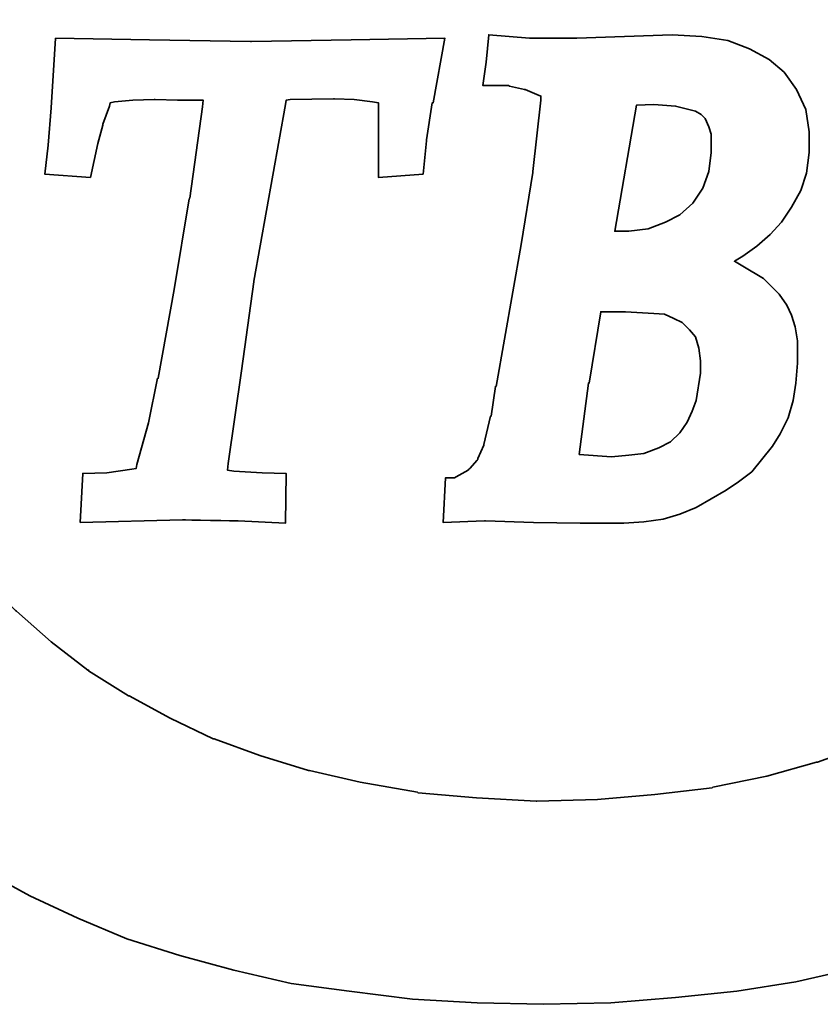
# Model space of a CAD drawing. Header units: millimetres. Extents: x 778 to 970, y 785 to 917.
# Tile 6 of 54: x 927.2 to 929.97, y 853 to 856.42. Entities that reach past the tile are written whole.
import ezdxf

# ---------------------------------------------------------------- set-up
doc = ezdxf.new("R2010")
doc.units = ezdxf.units.MM
doc.header["$LTSCALE"] = 0.1
doc.layers.add('layer 1', color=7, linetype='CONTINUOUS')

msp = doc.modelspace()

# ---------------------------------------------------------------- linework, layer by layer
at = {"layer": 'layer 1', "color": 1, "lineweight": 35}
for points, knots in [([(931.0447, 856.6389), (931.0447, 856.6389), (931.7155, 857.0538), (931.7155, 857.0538), (931.7155, 857.0538), (931.7155, 857.0538), (931.6207, 857.1744), (931.6207, 857.1744), (931.6207, 857.1744), (931.6207, 857.1744), (931.5115, 857.2866), (931.5115, 857.2866), (931.5115, 857.2866), (931.5115, 857.2866), (931.399, 857.3964), (931.399, 857.3964), (931.399, 857.3964), (931.399, 857.3964), (931.2835, 857.4942), (931.2835, 857.4942), (931.2835, 857.4942), (931.2835, 857.4942), (931.1599, 857.592), (931.1599, 857.592), (931.1599, 857.592), (931.1599, 857.592), (931.1569, 857.592), (931.1569, 857.592), (931.1569, 857.592), (931.1569, 857.592), (931.0219, 857.6754), (931.0219, 857.6754), (931.0219, 857.6754), (931.0219, 857.6754), (931.0219, 857.6781), (931.0219, 857.6781), (931.0219, 857.6781), (931.0219, 857.6781), (930.8863, 857.7615), (930.8863, 857.7615), (930.8863, 857.7615), (930.8863, 857.7615), (930.7399, 857.8338), (930.7399, 857.8338), (930.7399, 857.8338), (930.7399, 857.8338), (930.5926, 857.9088), (930.5926, 857.9088), (930.5926, 857.9088), (930.5926, 857.9088), (930.4141, 857.9778), (930.4141, 857.9778), (930.4141, 857.9778), (930.4141, 857.9778), (930.2212, 858.0438), (930.2212, 858.0438), (930.2212, 858.0438), (930.2212, 858.0438), (930.0199, 858.1014), (930.0199, 858.1014), (930.0199, 858.1014), (930.0199, 858.1014), (929.8072, 858.1473), (929.8072, 858.1473), (929.8072, 858.1473), (929.8072, 858.1473), (929.5909, 858.1794), (929.5909, 858.1794), (929.5909, 858.1794), (929.5909, 858.1794), (929.3551, 858.2022), (929.3551, 858.2022), (929.3551, 858.2022), (929.3551, 858.2022), (929.1133, 858.2136), (929.1133, 858.2136), (929.1133, 858.2136), (929.1133, 858.2136), (928.8685, 858.2082), (928.8685, 858.2082), (928.8685, 858.2082), (928.8685, 858.2082), (928.6351, 858.1938), (928.6351, 858.1938), (928.6351, 858.1938), (928.6351, 858.1938), (928.4191, 858.1734), (928.4191, 858.1734), (928.4191, 858.1734), (928.4191, 858.1734), (928.2091, 858.1473), (928.2091, 858.1473), (928.2091, 858.1473), (928.2091, 858.1473), (928.0078, 858.1071), (928.0078, 858.1071), (928.0078, 858.1071), (928.0078, 858.1071), (927.8695, 858.0699), (927.8695, 858.0699), (927.8695, 858.0699), (927.8695, 858.0699), (927.7315, 858.0294), (927.7315, 858.0294), (927.7315, 858.0294), (927.7315, 858.0294), (927.5959, 857.9832), (927.5959, 857.9832), (927.5959, 857.9832), (927.5959, 857.9832), (927.4693, 857.9316), (927.4693, 857.9316), (927.4693, 857.9316), (927.4693, 857.9316), (927.3457, 857.874), (927.3457, 857.874), (927.3457, 857.874), (927.3457, 857.874), (927.2191, 857.8134), (927.2191, 857.8134), (927.2191, 857.8134), (927.2191, 857.8134), (927.1039, 857.7501), (927.1039, 857.7501), (927.1039, 857.7501), (927.1039, 857.7501), (926.9887, 857.6838), (926.9887, 857.6838), (926.9887, 857.6838), (926.9887, 857.6838), (926.8792, 857.6091), (926.8792, 857.6091), (926.8792, 857.6091), (926.8792, 857.6091), (926.7727, 857.5344), (926.7727, 857.5344), (926.7727, 857.5344), (926.7727, 857.5344), (926.6749, 857.454), (926.6749, 857.454), (926.6749, 857.454), (926.6749, 857.454), (926.5741, 857.3676), (926.5741, 857.3676), (926.5741, 857.3676), (926.5741, 857.3676), (926.3986, 857.1945), (926.3986, 857.1945), (926.3986, 857.1945), (926.3986, 857.1945), (926.3953, 857.1918), (926.3953, 857.1918), (926.3953, 857.1918), (926.3953, 857.1918), (926.2315, 856.9962), (926.2315, 856.9962), (926.2315, 856.9962), (926.2315, 856.9962), (926.1391, 856.8606), (926.1391, 856.8606), (926.1391, 856.8606), (926.1391, 856.8606), (926.1364, 856.8576), (926.1364, 856.8576), (926.1364, 856.8576), (926.1364, 856.8576), (926.0473, 856.7052), (926.0473, 856.7052), (926.0473, 856.7052), (926.0473, 856.7052), (925.9663, 856.5471), (925.9663, 856.5471), (925.9663, 856.5471), (925.9663, 856.5471), (925.8973, 856.3686), (925.8973, 856.3686), (925.8973, 856.3686), (925.8973, 856.3686), (925.8397, 856.1814), (925.8397, 856.1814), (925.8397, 856.1814), (925.8397, 856.1814), (925.8397, 856.1754), (925.8397, 856.1754), (925.8397, 856.1754), (925.8397, 856.1754), (925.8025, 855.9738), (925.8025, 855.9738), (925.8025, 855.9738), (925.8025, 855.9738), (925.7911, 855.8733), (925.7911, 855.8733), (925.7911, 855.8733), (925.7911, 855.8733), (925.7851, 855.7608), (925.7851, 855.7608), (925.7851, 855.7608), (925.7851, 855.7608), (925.7794, 855.6486), (925.7794, 855.6486), (925.7794, 855.6486), (925.7794, 855.6486), (925.7794, 855.5364), (925.7794, 855.5364), (925.7794, 855.5364), (925.7794, 855.5364), (925.7965, 855.312), (925.7965, 855.312), (925.7965, 855.312), (925.7965, 855.312), (925.8313, 855.1101), (925.8313, 855.1101), (925.8313, 855.1101), (925.8313, 855.1101), (925.8745, 854.9202), (925.8745, 854.9202), (925.8745, 854.9202), (925.8745, 854.9202), (925.9408, 854.742), (925.9408, 854.742), (925.9408, 854.742), (925.9408, 854.742), (926.0128, 854.5719), (926.0128, 854.5719), (926.0128, 854.5719), (926.0128, 854.5719), (926.0989, 854.4168), (926.0989, 854.4168), (926.0989, 854.4168), (926.0989, 854.4168), (926.1883, 854.2671), (926.1883, 854.2671), (926.1883, 854.2671), (926.1883, 854.2671), (926.2975, 854.1318), (926.2975, 854.1318), (926.2975, 854.1318), (926.2975, 854.1318), (926.407, 853.9989), (926.407, 853.9989), (926.407, 853.9989), (926.407, 853.9989), (926.5279, 853.881), (926.5279, 853.881), (926.5279, 853.881), (926.5279, 853.881), (926.6515, 853.7601), (926.6515, 853.7601), (926.6515, 853.7601), (926.6515, 853.7601), (926.7841, 853.6566), (926.7841, 853.6566), (926.7841, 853.6566), (926.7841, 853.6566), (926.9251, 853.5531), (926.9251, 853.5531), (926.9251, 853.5531), (926.9251, 853.5531), (927.0751, 853.461), (927.0751, 853.461), (927.0751, 853.461), (927.0751, 853.461), (927.2302, 853.3773), (927.2302, 853.3773), (927.2302, 853.3773), (927.2302, 853.3773), (927.3973, 853.2993), (927.3973, 853.2993), (927.3973, 853.2993), (927.3973, 853.2993), (927.5671, 853.2276), (927.5671, 853.2276), (927.5671, 853.2276), (927.5671, 853.2276), (927.7513, 853.17), (927.7513, 853.17), (927.7513, 853.17), (927.7513, 853.17), (927.9385, 853.1184), (927.9385, 853.1184), (927.9385, 853.1184), (927.9385, 853.1184), (928.1371, 853.0722), (928.1371, 853.0722), (928.1371, 853.0722), (928.1371, 853.0722), (928.3384, 853.0464), (928.3384, 853.0464), (928.3384, 853.0464), (928.3384, 853.0464), (928.5574, 853.0176), (928.5574, 853.0176), (928.5574, 853.0176), (928.5574, 853.0176), (928.7821, 853.0059), (928.7821, 853.0059), (928.7821, 853.0059), (928.7821, 853.0059), (929.0125, 853.0002), (929.0125, 853.0002), (929.0125, 853.0002), (929.0125, 853.0002), (929.2456, 853.0059), (929.2456, 853.0059), (929.2456, 853.0059), (929.2456, 853.0059), (929.4703, 853.0233), (929.4703, 853.0233), (929.4703, 853.0233), (929.4703, 853.0233), (929.6833, 853.0464), (929.6833, 853.0464), (929.6833, 853.0464), (929.6833, 853.0464), (929.8873, 853.0779), (929.8873, 853.0779), (929.8873, 853.0779), (929.8873, 853.0779), (930.0859, 853.1238), (930.0859, 853.1238), (930.0859, 853.1238), (930.0859, 853.1238), (930.2761, 853.176), (930.2761, 853.176), (930.2761, 853.176), (930.2761, 853.176), (930.4549, 853.2363), (930.4549, 853.2363), (930.4549, 853.2363), (930.4549, 853.2363), (930.6331, 853.3083), (930.6331, 853.3083), (930.6331, 853.3083), (930.6331, 853.3083), (930.8752, 853.4232), (930.8752, 853.4232), (930.8752, 853.4232), (930.8752, 853.4232), (930.9928, 853.4868), (930.9928, 853.4868), (930.9928, 853.4868), (930.9928, 853.4868), (931.1026, 853.5531), (931.1026, 853.5531), (931.1026, 853.5531), (931.1026, 853.5531), (931.2091, 853.6275), (931.2091, 853.6275), (931.2091, 853.6275), (931.2091, 853.6275), (931.3123, 853.7082), (931.3123, 853.7082), (931.3123, 853.7082), (931.3123, 853.7082), (931.4107, 853.7892), (931.4107, 853.7892), (931.4107, 853.7892), (931.4107, 853.7892), (931.5028, 853.8756), (931.5028, 853.8756), (931.5028, 853.8756), (931.5028, 853.8756), (931.6237, 853.9965), (931.6237, 853.9965), (931.6237, 853.9965), (931.6237, 853.9965), (931.6783, 854.0541), (931.6783, 854.0541), (931.6783, 854.0541), (931.6783, 854.0541), (931.7185, 854.097), (931.7185, 854.097), (931.7185, 854.097), (931.7185, 854.097), (931.0447, 854.5146), (931.0447, 854.5146), (931.0447, 854.5146), (931.0447, 854.5146), (930.9409, 854.4135), (930.9409, 854.4135), (930.9409, 854.4135), (930.9409, 854.4135), (930.8263, 854.316), (930.8263, 854.316), (930.8263, 854.316), (930.8263, 854.316), (930.6991, 854.2179), (930.6991, 854.2179), (930.6991, 854.2179), (930.6991, 854.2179), (930.5671, 854.1258), (930.5671, 854.1258), (930.5671, 854.1258), (930.5671, 854.1258), (930.5641, 854.1228), (930.5641, 854.1228), (930.5641, 854.1228), (930.5641, 854.1228), (930.4258, 854.0421), (930.4258, 854.0421), (930.4258, 854.0421), (930.4258, 854.0421), (930.2821, 853.9674), (930.2821, 853.9674), (930.2821, 853.9674), (930.2821, 853.9674), (930.2791, 853.9674), (930.2791, 853.9674), (930.2791, 853.9674), (930.2791, 853.9674), (930.1237, 853.8981), (930.1237, 853.8981), (930.1237, 853.8981), (930.1237, 853.8981), (929.9623, 853.8405), (929.9623, 853.8405), (929.9623, 853.8405), (929.9623, 853.8405), (929.9596, 853.8405), (929.9596, 853.8405), (929.9596, 853.8405), (929.9596, 853.8405), (929.7865, 853.7916), (929.7865, 853.7916), (929.7865, 853.7916), (929.7865, 853.7916), (929.5999, 853.7544), (929.5999, 853.7544), (929.5999, 853.7544), (929.5999, 853.7544), (929.5969, 853.7514), (929.5969, 853.7514), (929.5969, 853.7514), (929.5969, 853.7514), (929.3983, 853.7286), (929.3983, 853.7286), (929.3983, 853.7286), (929.3983, 853.7286), (929.1997, 853.7112), (929.1997, 853.7112), (929.1997, 853.7112), (929.1997, 853.7112), (928.9894, 853.7052), (928.9894, 853.7052), (928.9894, 853.7052), (928.9894, 853.7052), (928.9867, 853.7052), (928.9867, 853.7052), (928.9867, 853.7052), (928.9867, 853.7052), (928.7794, 853.7172), (928.7794, 853.7172), (928.7794, 853.7172), (928.7794, 853.7172), (928.5775, 853.734), (928.5775, 853.734), (928.5775, 853.734), (928.5775, 853.734), (928.5748, 853.737), (928.5748, 853.737), (928.5748, 853.737), (928.5748, 853.737), (928.3759, 853.7715), (928.3759, 853.7715), (928.3759, 853.7715), (928.3759, 853.7715), (928.2007, 853.8117), (928.2007, 853.8117), (928.2007, 853.8117), (928.2007, 853.8117), (928.1977, 853.8117), (928.1977, 853.8117), (928.1977, 853.8117), (928.1977, 853.8117), (928.0279, 853.8636), (928.0279, 853.8636), (928.0279, 853.8636), (928.0279, 853.8636), (927.8695, 853.9212), (927.8695, 853.9212), (927.8695, 853.9212), (927.8695, 853.9212), (927.8665, 853.9212), (927.8665, 853.9212), (927.8665, 853.9212), (927.8665, 853.9212), (927.7171, 853.9932), (927.7171, 853.9932), (927.7171, 853.9932), (927.7171, 853.9932), (927.5755, 854.0709), (927.5755, 854.0709), (927.5755, 854.0709), (927.5755, 854.0709), (927.5731, 854.0709), (927.5731, 854.0709), (927.5731, 854.0709), (927.5731, 854.0709), (927.4345, 854.1573), (927.4345, 854.1573), (927.4345, 854.1573), (927.4345, 854.1573), (927.4345, 854.1603), (927.4345, 854.1603), (927.4345, 854.1603), (927.4345, 854.1603), (927.4321, 854.1603), (927.4321, 854.1603), (927.4321, 854.1603), (927.4321, 854.1603), (927.3049, 854.2584), (927.3049, 854.2584), (927.3049, 854.2584), (927.3049, 854.2584), (927.1843, 854.3646), (927.1843, 854.3646), (927.1843, 854.3646), (927.1843, 854.3646), (927.1813, 854.3673), (927.1813, 854.3673), (927.1813, 854.3673), (927.1813, 854.3673), (927.0721, 854.4798), (927.0721, 854.4798), (927.0721, 854.4798), (927.0721, 854.4798), (926.9686, 854.6007), (926.9686, 854.6007), (926.9686, 854.6007), (926.9686, 854.6007), (926.9686, 854.6034), (926.9686, 854.6034), (926.9686, 854.6034), (926.9686, 854.6034), (926.8762, 854.742), (926.8762, 854.742), (926.8762, 854.742), (926.8762, 854.742), (926.8735, 854.742), (926.8735, 854.742), (926.8735, 854.742), (926.8735, 854.742), (926.8705, 854.7474), (926.8705, 854.7474), (926.8705, 854.7474), (926.8705, 854.7474), (926.7985, 854.8827), (926.7985, 854.8827), (926.7985, 854.8827), (926.7985, 854.8827), (926.7985, 854.8857), (926.7985, 854.8857), (926.7985, 854.8857), (926.7985, 854.8857), (926.7379, 855.0444), (926.7379, 855.0444), (926.7379, 855.0444), (926.7379, 855.0444), (926.7349, 855.0498), (926.7349, 855.0498), (926.7349, 855.0498), (926.7349, 855.0498), (926.6836, 855.2226), (926.6836, 855.2226), (926.6836, 855.2226), (926.6836, 855.2226), (926.6836, 855.2256), (926.6836, 855.2256), (926.6836, 855.2256), (926.6836, 855.2256), (926.6659, 855.3174), (926.6659, 855.3174), (926.6659, 855.3174), (926.6659, 855.3174), (926.6629, 855.3204), (926.6629, 855.3204), (926.6629, 855.3204), (926.6629, 855.3204), (926.6515, 855.4125), (926.6515, 855.4125), (926.6515, 855.4125), (926.6515, 855.4125), (926.6461, 855.516), (926.6461, 855.516), (926.6461, 855.516), (926.6461, 855.516), (926.6428, 855.6198), (926.6428, 855.6198), (926.6428, 855.6198), (926.6428, 855.6198), (926.6428, 855.6228), (926.6428, 855.6228), (926.6428, 855.6228), (926.6428, 855.6228), (926.6485, 855.7149), (926.6485, 855.7149), (926.6485, 855.7149), (926.6485, 855.7149), (926.6485, 855.7266), (926.6485, 855.7266), (926.6485, 855.7266), (926.6485, 855.7266), (926.6572, 855.8244), (926.6572, 855.8244), (926.6572, 855.8244), (926.6572, 855.8244), (926.6689, 855.9162), (926.6689, 855.9162), (926.6689, 855.9162), (926.6689, 855.9162), (926.6689, 855.9195), (926.6689, 855.9195), (926.6689, 855.9195), (926.6689, 855.9195), (926.6719, 855.9195), (926.6719, 855.9195), (926.6719, 855.9195), (926.6719, 855.9195), (926.6719, 855.9252), (926.6719, 855.9252), (926.6719, 855.9252), (926.6719, 855.9252), (926.6893, 856.0086), (926.6893, 856.0086), (926.6893, 856.0086), (926.6893, 856.0086), (926.6893, 856.0116), (926.6893, 856.0116), (926.6893, 856.0116), (926.6893, 856.0116), (926.6947, 856.0314), (926.6947, 856.0314), (926.6947, 856.0314), (926.6947, 856.0314), (926.7412, 856.1814), (926.7412, 856.1814), (926.7412, 856.1814), (926.7412, 856.1814), (926.7412, 856.1841), (926.7412, 856.1841), (926.7412, 856.1841), (926.7412, 856.1841), (926.8159, 856.3398), (926.8159, 856.3398), (926.8159, 856.3398), (926.8159, 856.3398), (926.8963, 856.4838), (926.8963, 856.4838), (926.8963, 856.4838), (926.8963, 856.4838), (926.8993, 856.4862), (926.8993, 856.4862), (926.8993, 856.4862), (926.8993, 856.4862), (926.9974, 856.6188), (926.9974, 856.6188), (926.9974, 856.6188), (926.9974, 856.6188), (927.1009, 856.734), (927.1009, 856.734), (927.1009, 856.734), (927.1009, 856.734), (927.1009, 856.737), (927.1009, 856.737), (927.1009, 856.737), (927.1009, 856.737), (927.2101, 856.8462), (927.2101, 856.8462), (927.2101, 856.8462), (927.2101, 856.8462), (927.2131, 856.8462), (927.2131, 856.8462), (927.2131, 856.8462), (927.2131, 856.8462), (927.3337, 856.9497), (927.3337, 856.9497), (927.3337, 856.9497), (927.3337, 856.9497), (927.4663, 857.0418), (927.4663, 857.0418), (927.4663, 857.0418), (927.4663, 857.0418), (927.4693, 857.0448), (927.4693, 857.0448), (927.4693, 857.0448), (927.4693, 857.0448), (927.6076, 857.1312), (927.6076, 857.1312), (927.6076, 857.1312), (927.6076, 857.1312), (927.7513, 857.2119), (927.7513, 857.2119), (927.7513, 857.2119), (927.7513, 857.2119), (927.7543, 857.2119), (927.7543, 857.2119), (927.7543, 857.2119), (927.7543, 857.2119), (927.9037, 857.2779), (927.9037, 857.2779), (927.9037, 857.2779), (927.9037, 857.2779), (928.0654, 857.3355), (928.0654, 857.3355), (928.0654, 857.3355), (928.0654, 857.3355), (928.2319, 857.3904), (928.2319, 857.3904), (928.2319, 857.3904), (928.2319, 857.3904), (928.2349, 857.3904), (928.2349, 857.3904), (928.2349, 857.3904), (928.2349, 857.3904), (928.4137, 857.4306), (928.4137, 857.4306), (928.4137, 857.4306), (928.4137, 857.4306), (928.4137, 857.4336), (928.4137, 857.4336), (928.4137, 857.4336), (928.4137, 857.4336), (928.4167, 857.4336), (928.4167, 857.4336), (928.4167, 857.4336), (928.4167, 857.4336), (928.6153, 857.4624), (928.6153, 857.4624), (928.6153, 857.4624), (928.6153, 857.4624), (928.6177, 857.4624), (928.6177, 857.4624), (928.6177, 857.4624), (928.6177, 857.4624), (928.8226, 857.4795), (928.8226, 857.4795), (928.8226, 857.4795), (928.8226, 857.4795), (929.0269, 857.4852), (929.0269, 857.4852), (929.0269, 857.4852), (929.0269, 857.4852), (929.0299, 857.4852), (929.0299, 857.4852), (929.0299, 857.4852), (929.0299, 857.4852), (929.2369, 857.4795), (929.2369, 857.4795), (929.2369, 857.4795), (929.2369, 857.4795), (929.4385, 857.4624), (929.4385, 857.4624), (929.4385, 857.4624), (929.4385, 857.4624), (929.4415, 857.4594), (929.4415, 857.4594), (929.4415, 857.4594), (929.4415, 857.4594), (929.6311, 857.4252), (929.6311, 857.4252), (929.6311, 857.4252), (929.6311, 857.4252), (929.8153, 857.3874), (929.8153, 857.3874), (929.8153, 857.3874), (929.8153, 857.3874), (929.8183, 857.3874), (929.8183, 857.3874), (929.8183, 857.3874), (929.8183, 857.3874), (929.9911, 857.3355), (929.9911, 857.3355), (929.9911, 857.3355), (929.9911, 857.3355), (930.1291, 857.2842), (930.1291, 857.2842), (930.1291, 857.2842), (930.1291, 857.2842), (930.2677, 857.2266), (930.2677, 857.2266), (930.2677, 857.2266), (930.2677, 857.2266), (930.2707, 857.2266), (930.2707, 857.2266), (930.2707, 857.2266), (930.2707, 857.2266), (930.3973, 857.16), (930.3973, 857.16), (930.3973, 857.16), (930.3973, 857.16), (930.5239, 857.085), (930.5239, 857.085), (930.5239, 857.085), (930.5239, 857.085), (930.5239, 857.0826), (930.5239, 857.0826), (930.5239, 857.0826), (930.5239, 857.0826), (930.6391, 857.0076), (930.6391, 857.0076), (930.6391, 857.0076), (930.6391, 857.0076), (930.6418, 857.0076), (930.6418, 857.0076), (930.6418, 857.0076), (930.6418, 857.0076), (930.7483, 856.9242), (930.7483, 856.9242), (930.7483, 856.9242), (930.7483, 856.9242), (930.7513, 856.9209), (930.7513, 856.9209), (930.7513, 856.9209), (930.7513, 856.9209), (930.8551, 856.8318), (930.8551, 856.8318), (930.8551, 856.8318), (930.8551, 856.8318), (930.8575, 856.8288), (930.8575, 856.8288), (930.8575, 856.8288), (930.8575, 856.8288), (930.9499, 856.734), (930.9499, 856.734), (930.9499, 856.734), (930.9499, 856.734), (931.0015, 856.6794), (931.0015, 856.6794), (931.0015, 856.6794), (931.0015, 856.6794), (931.0447, 856.6389), (931.0447, 856.6389)], [0, 0, 0, 0, 0.004808, 0.004808, 0.004808, 0.004808, 0.009615, 0.009615, 0.009615, 0.009615, 0.014423, 0.014423, 0.014423, 0.014423, 0.019231, 0.019231, 0.019231, 0.019231, 0.024038, 0.024038, 0.024038, 0.024038, 0.028846, 0.028846, 0.028846, 0.028846, 0.033654, 0.033654, 0.033654, 0.033654, 0.038462, 0.038462, 0.038462, 0.038462, 0.043269, 0.043269, 0.043269, 0.043269, 0.048077, 0.048077, 0.048077, 0.048077, 0.052885, 0.052885, 0.052885, 0.052885, 0.057692, 0.057692, 0.057692, 0.057692, 0.0625, 0.0625, 0.0625, 0.0625, 0.067308, 0.067308, 0.067308, 0.067308, 0.072115, 0.072115, 0.072115, 0.072115, 0.076923, 0.076923, 0.076923, 0.076923, 0.081731, 0.081731, 0.081731, 0.081731, 0.086538, 0.086538, 0.086538, 0.086538, 0.091346, 0.091346, 0.091346, 0.091346, 0.096154, 0.096154, 0.096154, 0.096154, 0.100962, 0.100962, 0.100962, 0.100962, 0.105769, 0.105769, 0.105769, 0.105769, 0.110577, 0.110577, 0.110577, 0.110577, 0.115385, 0.115385, 0.115385, 0.115385, 0.120192, 0.120192, 0.120192, 0.120192, 0.125, 0.125, 0.125, 0.125, 0.129808, 0.129808, 0.129808, 0.129808, 0.134615, 0.134615, 0.134615, 0.134615, 0.139423, 0.139423, 0.139423, 0.139423, 0.144231, 0.144231, 0.144231, 0.144231, 0.149038, 0.149038, 0.149038, 0.149038, 0.153846, 0.153846, 0.153846, 0.153846, 0.158654, 0.158654, 0.158654, 0.158654, 0.163462, 0.163462, 0.163462, 0.163462, 0.168269, 0.168269, 0.168269, 0.168269, 0.173077, 0.173077, 0.173077, 0.173077, 0.177885, 0.177885, 0.177885, 0.177885, 0.182692, 0.182692, 0.182692, 0.182692, 0.1875, 0.1875, 0.1875, 0.1875, 0.192308, 0.192308, 0.192308, 0.192308, 0.197115, 0.197115, 0.197115, 0.197115, 0.201923, 0.201923, 0.201923, 0.201923, 0.206731, 0.206731, 0.206731, 0.206731, 0.211538, 0.211538, 0.211538, 0.211538, 0.216346, 0.216346, 0.216346, 0.216346, 0.221154, 0.221154, 0.221154, 0.221154, 0.225962, 0.225962, 0.225962, 0.225962, 0.230769, 0.230769, 0.230769, 0.230769, 0.235577, 0.235577, 0.235577, 0.235577, 0.240385, 0.240385, 0.240385, 0.240385, 0.245192, 0.245192, 0.245192, 0.245192, 0.25, 0.25, 0.25, 0.25, 0.254808, 0.254808, 0.254808, 0.254808, 0.259615, 0.259615, 0.259615, 0.259615, 0.264423, 0.264423, 0.264423, 0.264423, 0.269231, 0.269231, 0.269231, 0.269231, 0.274038, 0.274038, 0.274038, 0.274038, 0.278846, 0.278846, 0.278846, 0.278846, 0.283654, 0.283654, 0.283654, 0.283654, 0.288462, 0.288462, 0.288462, 0.288462, 0.293269, 0.293269, 0.293269, 0.293269, 0.298077, 0.298077, 0.298077, 0.298077, 0.302885, 0.302885, 0.302885, 0.302885, 0.307692, 0.307692, 0.307692, 0.307692, 0.3125, 0.3125, 0.3125, 0.3125, 0.317308, 0.317308, 0.317308, 0.317308, 0.322115, 0.322115, 0.322115, 0.322115, 0.326923, 0.326923, 0.326923, 0.326923, 0.331731, 0.331731, 0.331731, 0.331731, 0.336538, 0.336538, 0.336538, 0.336538, 0.341346, 0.341346, 0.341346, 0.341346, 0.346154, 0.346154, 0.346154, 0.346154, 0.350962, 0.350962, 0.350962, 0.350962, 0.355769, 0.355769, 0.355769, 0.355769, 0.360577, 0.360577, 0.360577, 0.360577, 0.365385, 0.365385, 0.365385, 0.365385, 0.370192, 0.370192, 0.370192, 0.370192, 0.375, 0.375, 0.375, 0.375, 0.379808, 0.379808, 0.379808, 0.379808, 0.384615, 0.384615, 0.384615, 0.384615, 0.389423, 0.389423, 0.389423, 0.389423, 0.394231, 0.394231, 0.394231, 0.394231, 0.399038, 0.399038, 0.399038, 0.399038, 0.403846, 0.403846, 0.403846, 0.403846, 0.408654, 0.408654, 0.408654, 0.408654, 0.413462, 0.413462, 0.413462, 0.413462, 0.418269, 0.418269, 0.418269, 0.418269, 0.423077, 0.423077, 0.423077, 0.423077, 0.427885, 0.427885, 0.427885, 0.427885, 0.432692, 0.432692, 0.432692, 0.432692, 0.4375, 0.4375, 0.4375, 0.4375, 0.442308, 0.442308, 0.442308, 0.442308, 0.447115, 0.447115, 0.447115, 0.447115, 0.451923, 0.451923, 0.451923, 0.451923, 0.456731, 0.456731, 0.456731, 0.456731, 0.461538, 0.461538, 0.461538, 0.461538, 0.466346, 0.466346, 0.466346, 0.466346, 0.471154, 0.471154, 0.471154, 0.471154, 0.475962, 0.475962, 0.475962, 0.475962, 0.480769, 0.480769, 0.480769, 0.480769, 0.485577, 0.485577, 0.485577, 0.485577, 0.490385, 0.490385, 0.490385, 0.490385, 0.495192, 0.495192, 0.495192, 0.495192, 0.5, 0.5, 0.5, 0.5, 0.504808, 0.504808, 0.504808, 0.504808, 0.509615, 0.509615, 0.509615, 0.509615, 0.514423, 0.514423, 0.514423, 0.514423, 0.519231, 0.519231, 0.519231, 0.519231, 0.524038, 0.524038, 0.524038, 0.524038, 0.528846, 0.528846, 0.528846, 0.528846, 0.533654, 0.533654, 0.533654, 0.533654, 0.538462, 0.538462, 0.538462, 0.538462, 0.543269, 0.543269, 0.543269, 0.543269, 0.548077, 0.548077, 0.548077, 0.548077, 0.552885, 0.552885, 0.552885, 0.552885, 0.557692, 0.557692, 0.557692, 0.557692, 0.5625, 0.5625, 0.5625, 0.5625, 0.567308, 0.567308, 0.567308, 0.567308, 0.572115, 0.572115, 0.572115, 0.572115, 0.576923, 0.576923, 0.576923, 0.576923, 0.581731, 0.581731, 0.581731, 0.581731, 0.586538, 0.586538, 0.586538, 0.586538, 0.591346, 0.591346, 0.591346, 0.591346, 0.596154, 0.596154, 0.596154, 0.596154, 0.600962, 0.600962, 0.600962, 0.600962, 0.605769, 0.605769, 0.605769, 0.605769, 0.610577, 0.610577, 0.610577, 0.610577, 0.615385, 0.615385, 0.615385, 0.615385, 0.620192, 0.620192, 0.620192, 0.620192, 0.625, 0.625, 0.625, 0.625, 0.629808, 0.629808, 0.629808, 0.629808, 0.634615, 0.634615, 0.634615, 0.634615, 0.639423, 0.639423, 0.639423, 0.639423, 0.644231, 0.644231, 0.644231, 0.644231, 0.649038, 0.649038, 0.649038, 0.649038, 0.653846, 0.653846, 0.653846, 0.653846, 0.658654, 0.658654, 0.658654, 0.658654, 0.663462, 0.663462, 0.663462, 0.663462, 0.668269, 0.668269, 0.668269, 0.668269, 0.673077, 0.673077, 0.673077, 0.673077, 0.677885, 0.677885, 0.677885, 0.677885, 0.682692, 0.682692, 0.682692, 0.682692, 0.6875, 0.6875, 0.6875, 0.6875, 0.692308, 0.692308, 0.692308, 0.692308, 0.697115, 0.697115, 0.697115, 0.697115, 0.701923, 0.701923, 0.701923, 0.701923, 0.706731, 0.706731, 0.706731, 0.706731, 0.711538, 0.711538, 0.711538, 0.711538, 0.716346, 0.716346, 0.716346, 0.716346, 0.721154, 0.721154, 0.721154, 0.721154, 0.725962, 0.725962, 0.725962, 0.725962, 0.730769, 0.730769, 0.730769, 0.730769, 0.735577, 0.735577, 0.735577, 0.735577, 0.740385, 0.740385, 0.740385, 0.740385, 0.745192, 0.745192, 0.745192, 0.745192, 0.75, 0.75, 0.75, 0.75, 0.754808, 0.754808, 0.754808, 0.754808, 0.759615, 0.759615, 0.759615, 0.759615, 0.764423, 0.764423, 0.764423, 0.764423, 0.769231, 0.769231, 0.769231, 0.769231, 0.774038, 0.774038, 0.774038, 0.774038, 0.778846, 0.778846, 0.778846, 0.778846, 0.783654, 0.783654, 0.783654, 0.783654, 0.788462, 0.788462, 0.788462, 0.788462, 0.793269, 0.793269, 0.793269, 0.793269, 0.798077, 0.798077, 0.798077, 0.798077, 0.802885, 0.802885, 0.802885, 0.802885, 0.807692, 0.807692, 0.807692, 0.807692, 0.8125, 0.8125, 0.8125, 0.8125, 0.817308, 0.817308, 0.817308, 0.817308, 0.822115, 0.822115, 0.822115, 0.822115, 0.826923, 0.826923, 0.826923, 0.826923, 0.831731, 0.831731, 0.831731, 0.831731, 0.836538, 0.836538, 0.836538, 0.836538, 0.841346, 0.841346, 0.841346, 0.841346, 0.846154, 0.846154, 0.846154, 0.846154, 0.850962, 0.850962, 0.850962, 0.850962, 0.855769, 0.855769, 0.855769, 0.855769, 0.860577, 0.860577, 0.860577, 0.860577, 0.865385, 0.865385, 0.865385, 0.865385, 0.870192, 0.870192, 0.870192, 0.870192, 0.875, 0.875, 0.875, 0.875, 0.879808, 0.879808, 0.879808, 0.879808, 0.884615, 0.884615, 0.884615, 0.884615, 0.889423, 0.889423, 0.889423, 0.889423, 0.894231, 0.894231, 0.894231, 0.894231, 0.899038, 0.899038, 0.899038, 0.899038, 0.903846, 0.903846, 0.903846, 0.903846, 0.908654, 0.908654, 0.908654, 0.908654, 0.913462, 0.913462, 0.913462, 0.913462, 0.918269, 0.918269, 0.918269, 0.918269, 0.923077, 0.923077, 0.923077, 0.923077, 0.927885, 0.927885, 0.927885, 0.927885, 0.932692, 0.932692, 0.932692, 0.932692, 0.9375, 0.9375, 0.9375, 0.9375, 0.942308, 0.942308, 0.942308, 0.942308, 0.947115, 0.947115, 0.947115, 0.947115, 0.951923, 0.951923, 0.951923, 0.951923, 0.956731, 0.956731, 0.956731, 0.956731, 0.961538, 0.961538, 0.961538, 0.961538, 0.966346, 0.966346, 0.966346, 0.966346, 0.971154, 0.971154, 0.971154, 0.971154, 0.975962, 0.975962, 0.975962, 0.975962, 0.980769, 0.980769, 0.980769, 0.980769, 0.985577, 0.985577, 0.985577, 0.985577, 0.990385, 0.990385, 0.990385, 0.990385, 0.995192, 0.995192, 0.995192, 0.995192, 1, 1, 1, 1]), ([(927.3193, 856.3542), (927.3193, 856.3542), (927.3049, 856.1124), (927.3049, 856.1124), (927.3049, 856.1124), (927.3049, 856.1124), (927.2938, 855.9828), (927.2938, 855.9828), (927.2938, 855.9828), (927.2938, 855.9828), (927.2821, 855.8817), (927.2821, 855.8817), (927.2821, 855.8817), (927.2821, 855.8817), (927.4405, 855.8703), (927.4405, 855.8703), (927.4405, 855.8703), (927.4405, 855.8703), (927.4663, 855.9882), (927.4663, 855.9882), (927.4663, 855.9882), (927.4663, 855.9882), (927.4837, 856.0518), (927.4837, 856.0518), (927.4837, 856.0518), (927.4837, 856.0518), (927.4837, 856.0548), (927.4837, 856.0548), (927.4837, 856.0548), (927.4837, 856.0548), (927.5065, 856.1178), (927.5065, 856.1178), (927.5065, 856.1178), (927.5065, 856.1178), (927.5095, 856.1292), (927.5095, 856.1292), (927.5095, 856.1292), (927.5095, 856.1292), (927.5239, 856.1322), (927.5239, 856.1322), (927.5239, 856.1322), (927.5239, 856.1322), (927.5875, 856.1379), (927.5875, 856.1379), (927.5875, 856.1379), (927.5875, 856.1379), (927.6619, 856.1412), (927.6619, 856.1412), (927.6619, 856.1412), (927.6619, 856.1412), (927.6652, 856.1412), (927.6652, 856.1412), (927.6652, 856.1412), (927.6652, 856.1412), (927.7429, 856.1379), (927.7429, 856.1379), (927.7429, 856.1379), (927.7429, 856.1379), (927.8059, 856.1379), (927.8059, 856.1379), (927.8059, 856.1379), (927.8059, 856.1379), (927.8323, 856.1379), (927.8323, 856.1379), (927.8323, 856.1379), (927.8323, 856.1379), (927.8293, 856.1148), (927.8293, 856.1148), (927.8293, 856.1148), (927.8293, 856.1148), (927.7858, 855.7983), (927.7858, 855.7983), (927.7858, 855.7983), (927.7858, 855.7983), (927.7828, 855.7956), (927.7828, 855.7956), (927.7828, 855.7956), (927.7828, 855.7956), (927.7315, 855.4815), (927.7315, 855.4815), (927.7315, 855.4815), (927.7315, 855.4815), (927.6763, 855.1734), (927.6763, 855.1734), (927.6763, 855.1734), (927.6763, 855.1734), (927.6739, 855.1734), (927.6739, 855.1734), (927.6739, 855.1734), (927.6739, 855.1734), (927.6421, 855.018), (927.6421, 855.018), (927.6421, 855.018), (927.6421, 855.018), (927.6019, 854.874), (927.6019, 854.874), (927.6019, 854.874), (927.6019, 854.874), (927.5989, 854.8596), (927.5989, 854.8596), (927.5989, 854.8596), (927.5989, 854.8596), (927.5845, 854.8572), (927.5845, 854.8572), (927.5845, 854.8572), (927.5845, 854.8572), (927.4981, 854.8452), (927.4981, 854.8452), (927.4981, 854.8452), (927.4981, 854.8452), (927.4144, 854.8428), (927.4144, 854.8428), (927.4144, 854.8428), (927.4144, 854.8428), (927.4057, 854.673), (927.4057, 854.673), (927.4057, 854.673), (927.4057, 854.673), (927.7603, 854.6814), (927.7603, 854.6814), (927.7603, 854.6814), (927.7603, 854.6814), (927.7627, 854.6814), (927.7627, 854.6814), (927.7627, 854.6814), (927.7627, 854.6814), (927.9529, 854.6784), (927.9529, 854.6784), (927.9529, 854.6784), (927.9529, 854.6784), (928.1173, 854.6697), (928.1173, 854.6697), (928.1173, 854.6697), (928.1173, 854.6697), (928.1197, 854.8428), (928.1197, 854.8428), (928.1197, 854.8428), (928.1197, 854.8428), (928.0366, 854.8452), (928.0366, 854.8452), (928.0366, 854.8452), (928.0366, 854.8452), (927.9385, 854.8512), (927.9385, 854.8512), (927.9385, 854.8512), (927.9385, 854.8512), (927.9157, 854.8542), (927.9157, 854.8542), (927.9157, 854.8542), (927.9157, 854.8542), (927.9181, 854.877), (927.9181, 854.877), (927.9181, 854.877), (927.9181, 854.877), (927.9643, 855.1995), (927.9643, 855.1995), (927.9643, 855.1995), (927.9643, 855.1995), (928.0078, 855.5076), (928.0078, 855.5076), (928.0078, 855.5076), (928.0078, 855.5076), (928.0078, 855.5106), (928.0078, 855.5106), (928.0078, 855.5106), (928.0078, 855.5106), (928.1173, 856.1235), (928.1173, 856.1235), (928.1173, 856.1235), (928.1173, 856.1235), (928.1197, 856.1379), (928.1197, 856.1379), (928.1197, 856.1379), (928.1197, 856.1379), (928.1341, 856.1412), (928.1341, 856.1412), (928.1341, 856.1412), (928.1341, 856.1412), (928.2841, 856.1436), (928.2841, 856.1436), (928.2841, 856.1436), (928.2841, 856.1436), (928.2871, 856.1436), (928.2871, 856.1436), (928.2871, 856.1436), (928.2871, 856.1436), (928.3561, 856.1412), (928.3561, 856.1412), (928.3561, 856.1412), (928.3561, 856.1412), (928.4191, 856.1322), (928.4191, 856.1322), (928.4191, 856.1322), (928.4191, 856.1322), (928.4395, 856.1292), (928.4395, 856.1292), (928.4395, 856.1292), (928.4395, 856.1292), (928.4395, 856.1091), (928.4395, 856.1091), (928.4395, 856.1091), (928.4395, 856.1091), (928.4395, 855.9768), (928.4395, 855.9768), (928.4395, 855.9768), (928.4395, 855.9768), (928.4395, 855.8703), (928.4395, 855.8703), (928.4395, 855.8703), (928.4395, 855.8703), (928.5949, 855.8817), (928.5949, 855.8817), (928.5949, 855.8817), (928.5949, 855.8817), (928.6063, 855.9972), (928.6063, 855.9972), (928.6063, 855.9972), (928.6063, 855.9972), (928.6063, 856.0002), (928.6063, 856.0002), (928.6063, 856.0002), (928.6063, 856.0002), (928.6267, 856.1292), (928.6267, 856.1292), (928.6267, 856.1292), (928.6267, 856.1292), (928.6297, 856.1292), (928.6297, 856.1292), (928.6297, 856.1292), (928.6297, 856.1292), (928.6699, 856.3542), (928.6699, 856.3542), (928.6699, 856.3542), (928.6699, 856.3542), (928.3447, 856.3482), (928.3447, 856.3482), (928.3447, 856.3482), (928.3447, 856.3482), (927.9991, 856.3425), (927.9991, 856.3425), (927.9991, 856.3425), (927.9991, 856.3425), (927.9961, 856.3425), (927.9961, 856.3425), (927.9961, 856.3425), (927.9961, 856.3425), (927.6451, 856.3482), (927.6451, 856.3482), (927.6451, 856.3482), (927.6451, 856.3482), (927.3193, 856.3542), (927.3193, 856.3542)], [0, 0, 0, 0, 0.015873, 0.015873, 0.015873, 0.015873, 0.031746, 0.031746, 0.031746, 0.031746, 0.047619, 0.047619, 0.047619, 0.047619, 0.063492, 0.063492, 0.063492, 0.063492, 0.079365, 0.079365, 0.079365, 0.079365, 0.095238, 0.095238, 0.095238, 0.095238, 0.111111, 0.111111, 0.111111, 0.111111, 0.126984, 0.126984, 0.126984, 0.126984, 0.142857, 0.142857, 0.142857, 0.142857, 0.15873, 0.15873, 0.15873, 0.15873, 0.174603, 0.174603, 0.174603, 0.174603, 0.190476, 0.190476, 0.190476, 0.190476, 0.206349, 0.206349, 0.206349, 0.206349, 0.222222, 0.222222, 0.222222, 0.222222, 0.238095, 0.238095, 0.238095, 0.238095, 0.253968, 0.253968, 0.253968, 0.253968, 0.269841, 0.269841, 0.269841, 0.269841, 0.285714, 0.285714, 0.285714, 0.285714, 0.301587, 0.301587, 0.301587, 0.301587, 0.31746, 0.31746, 0.31746, 0.31746, 0.333333, 0.333333, 0.333333, 0.333333, 0.349206, 0.349206, 0.349206, 0.349206, 0.365079, 0.365079, 0.365079, 0.365079, 0.380952, 0.380952, 0.380952, 0.380952, 0.396825, 0.396825, 0.396825, 0.396825, 0.412698, 0.412698, 0.412698, 0.412698, 0.428571, 0.428571, 0.428571, 0.428571, 0.444444, 0.444444, 0.444444, 0.444444, 0.460317, 0.460317, 0.460317, 0.460317, 0.47619, 0.47619, 0.47619, 0.47619, 0.492063, 0.492063, 0.492063, 0.492064, 0.507937, 0.507937, 0.507937, 0.507937, 0.52381, 0.52381, 0.52381, 0.52381, 0.539683, 0.539683, 0.539683, 0.539683, 0.555556, 0.555556, 0.555556, 0.555556, 0.571429, 0.571429, 0.571429, 0.571429, 0.587302, 0.587302, 0.587302, 0.587302, 0.603175, 0.603175, 0.603175, 0.603175, 0.619048, 0.619048, 0.619048, 0.619048, 0.634921, 0.634921, 0.634921, 0.634921, 0.650794, 0.650794, 0.650794, 0.650794, 0.666667, 0.666667, 0.666667, 0.666667, 0.68254, 0.68254, 0.68254, 0.68254, 0.698413, 0.698413, 0.698413, 0.698413, 0.714286, 0.714286, 0.714286, 0.714286, 0.730159, 0.730159, 0.730159, 0.730159, 0.746032, 0.746032, 0.746032, 0.746032, 0.761905, 0.761905, 0.761905, 0.761905, 0.777778, 0.777778, 0.777778, 0.777778, 0.793651, 0.793651, 0.793651, 0.793651, 0.809524, 0.809524, 0.809524, 0.809524, 0.825397, 0.825397, 0.825397, 0.825397, 0.84127, 0.84127, 0.84127, 0.84127, 0.857143, 0.857143, 0.857143, 0.857143, 0.873016, 0.873016, 0.873016, 0.873016, 0.888889, 0.888889, 0.888889, 0.888889, 0.904762, 0.904762, 0.904762, 0.904762, 0.920635, 0.920635, 0.920635, 0.920635, 0.936508, 0.936508, 0.936508, 0.936508, 0.952381, 0.952381, 0.952381, 0.952381, 0.968254, 0.968254, 0.968254, 0.968254, 0.984127, 0.984127, 0.984127, 0.984127, 1, 1, 1, 1]), ([(929.9335, 856.029), (929.9335, 856.029), (929.9221, 856.1064), (929.9221, 856.1064), (929.9221, 856.1064), (929.9221, 856.1064), (929.8903, 856.1754), (929.8903, 856.1754), (929.8903, 856.1754), (929.8903, 856.1754), (929.8471, 856.236), (929.8471, 856.236), (929.8471, 856.236), (929.8471, 856.236), (929.7955, 856.2792), (929.7955, 856.2792), (929.7955, 856.2792), (929.7955, 856.2792), (929.7265, 856.3164), (929.7265, 856.3164), (929.7265, 856.3164), (929.7265, 856.3164), (929.6515, 856.3452), (929.6515, 856.3452), (929.6515, 856.3452), (929.6515, 856.3452), (929.5621, 856.3596), (929.5621, 856.3596), (929.5621, 856.3596), (929.5621, 856.3596), (929.4583, 856.3656), (929.4583, 856.3656), (929.4583, 856.3656), (929.4583, 856.3656), (929.1277, 856.3542), (929.1277, 856.3542), (929.1277, 856.3542), (929.1277, 856.3542), (928.9633, 856.3542), (928.9633, 856.3542), (928.9633, 856.3542), (928.9633, 856.3542), (928.8226, 856.3656), (928.8226, 856.3656), (928.8226, 856.3656), (928.8226, 856.3656), (928.8139, 856.2708), (928.8139, 856.2708), (928.8139, 856.2708), (928.8139, 856.2708), (928.8019, 856.1898), (928.8019, 856.1898), (928.8019, 856.1898), (928.8019, 856.1898), (928.8883, 856.1898), (928.8883, 856.1898), (928.8883, 856.1898), (928.8883, 856.1898), (928.8913, 856.1898), (928.8913, 856.1898), (928.8913, 856.1898), (928.8913, 856.1898), (928.8943, 856.1871), (928.8943, 856.1871), (928.8943, 856.1871), (928.8943, 856.1871), (928.9462, 856.1754), (928.9462, 856.1754), (928.9462, 856.1754), (928.9462, 856.1754), (928.9489, 856.1754), (928.9489, 856.1754), (928.9489, 856.1754), (928.9489, 856.1754), (928.9894, 856.158), (928.9894, 856.158), (928.9894, 856.158), (928.9894, 856.158), (929.0035, 856.1526), (929.0035, 856.1526), (929.0035, 856.1526), (929.0035, 856.1526), (929.0035, 856.1379), (929.0035, 856.1379), (929.0035, 856.1379), (929.0035, 856.1379), (928.975, 855.8904), (928.975, 855.8904), (928.975, 855.8904), (928.975, 855.8904), (928.975, 855.8874), (928.975, 855.8874), (928.975, 855.8874), (928.975, 855.8874), (928.9345, 855.6369), (928.9345, 855.6369), (928.9345, 855.6369), (928.9345, 855.6369), (928.8481, 855.1446), (928.8481, 855.1446), (928.8481, 855.1446), (928.8481, 855.1446), (928.8454, 855.1446), (928.8454, 855.1446), (928.8454, 855.1446), (928.8454, 855.1446), (928.8307, 855.0411), (928.8307, 855.0411), (928.8307, 855.0411), (928.8307, 855.0411), (928.8283, 855.0411), (928.8283, 855.0411), (928.8283, 855.0411), (928.8283, 855.0411), (928.8049, 854.9436), (928.8049, 854.9436), (928.8049, 854.9436), (928.8049, 854.9436), (928.8049, 854.9406), (928.8049, 854.9406), (928.8049, 854.9406), (928.8049, 854.9406), (928.7851, 854.8944), (928.7851, 854.8944), (928.7851, 854.8944), (928.7851, 854.8944), (928.7851, 854.8914), (928.7851, 854.8914), (928.7851, 854.8914), (928.7851, 854.8914), (928.7821, 854.8884), (928.7821, 854.8884), (928.7821, 854.8884), (928.7821, 854.8884), (928.7563, 854.8596), (928.7563, 854.8596), (928.7563, 854.8596), (928.7563, 854.8596), (928.7533, 854.8572), (928.7533, 854.8572), (928.7533, 854.8572), (928.7533, 854.8572), (928.7506, 854.8542), (928.7506, 854.8542), (928.7506, 854.8542), (928.7506, 854.8542), (928.7098, 854.8311), (928.7098, 854.8311), (928.7098, 854.8311), (928.7098, 854.8311), (928.7041, 854.8281), (928.7041, 854.8281), (928.7041, 854.8281), (928.7041, 854.8281), (928.6987, 854.8281), (928.6987, 854.8281), (928.6987, 854.8281), (928.6987, 854.8281), (928.6729, 854.8281), (928.6729, 854.8281), (928.6729, 854.8281), (928.6729, 854.8281), (928.6642, 854.673), (928.6642, 854.673), (928.6642, 854.673), (928.6642, 854.673), (928.8082, 854.6784), (928.8082, 854.6784), (928.8082, 854.6784), (928.8082, 854.6784), (928.8109, 854.6784), (928.8109, 854.6784), (928.8109, 854.6784), (928.8109, 854.6784), (928.9777, 854.673), (928.9777, 854.673), (928.9777, 854.673), (928.9777, 854.673), (929.1391, 854.6697), (929.1391, 854.6697), (929.1391, 854.6697), (929.1391, 854.6697), (929.2915, 854.6697), (929.2915, 854.6697), (929.2915, 854.6697), (929.2915, 854.6697), (929.3608, 854.6754), (929.3608, 854.6754), (929.3608, 854.6754), (929.3608, 854.6754), (929.4271, 854.6841), (929.4271, 854.6841), (929.4271, 854.6841), (929.4271, 854.6841), (929.4847, 854.7018), (929.4847, 854.7018), (929.4847, 854.7018), (929.4847, 854.7018), (929.5423, 854.7243), (929.5423, 854.7243), (929.5423, 854.7243), (929.5423, 854.7243), (929.6458, 854.7852), (929.6458, 854.7852), (929.6458, 854.7852), (929.6458, 854.7852), (929.689, 854.8137), (929.689, 854.8137), (929.689, 854.8137), (929.689, 854.8137), (929.7349, 854.8482), (929.7349, 854.8482), (929.7349, 854.8482), (929.7349, 854.8482), (929.8072, 854.9376), (929.8072, 854.9376), (929.8072, 854.9376), (929.8072, 854.9376), (929.8327, 854.9808), (929.8327, 854.9808), (929.8327, 854.9808), (929.8327, 854.9808), (929.8615, 855.0357), (929.8615, 855.0357), (929.8615, 855.0357), (929.8615, 855.0357), (929.8789, 855.096), (929.8789, 855.096), (929.8789, 855.096), (929.8789, 855.096), (929.8873, 855.1566), (929.8873, 855.1566), (929.8873, 855.1566), (929.8873, 855.1566), (929.8933, 855.2256), (929.8933, 855.2256), (929.8933, 855.2256), (929.8933, 855.2256), (929.8933, 855.303), (929.8933, 855.303), (929.8933, 855.303), (929.8933, 855.303), (929.8849, 855.3519), (929.8849, 855.3519), (929.8849, 855.3519), (929.8849, 855.3519), (929.8729, 855.3924), (929.8729, 855.3924), (929.8729, 855.3924), (929.8729, 855.3924), (929.8561, 855.4269), (929.8561, 855.4269), (929.8561, 855.4269), (929.8561, 855.4269), (929.8297, 855.4647), (929.8297, 855.4647), (929.8297, 855.4647), (929.8297, 855.4647), (929.7751, 855.519), (929.7751, 855.519), (929.7751, 855.519), (929.7751, 855.519), (929.7034, 855.5622), (929.7034, 855.5622), (929.7034, 855.5622), (929.7034, 855.5622), (929.6746, 855.5796), (929.6746, 855.5796), (929.6746, 855.5796), (929.6746, 855.5796), (929.7034, 855.597), (929.7034, 855.597), (929.7034, 855.597), (929.7034, 855.597), (929.7523, 855.6312), (929.7523, 855.6312), (929.7523, 855.6312), (929.7523, 855.6312), (929.7985, 855.672), (929.7985, 855.672), (929.7985, 855.672), (929.7985, 855.672), (929.8384, 855.7149), (929.8384, 855.7149), (929.8384, 855.7149), (929.8384, 855.7149), (929.8729, 855.7668), (929.8729, 855.7668), (929.8729, 855.7668), (929.8729, 855.7668), (929.9047, 855.8244), (929.9047, 855.8244), (929.9047, 855.8244), (929.9047, 855.8244), (929.9251, 855.885), (929.9251, 855.885), (929.9251, 855.885), (929.9251, 855.885), (929.9335, 855.9567), (929.9335, 855.9567), (929.9335, 855.9567), (929.9335, 855.9567), (929.9335, 856.029), (929.9335, 856.029)], [0, 0, 0, 0, 0.013158, 0.013158, 0.013158, 0.013158, 0.026316, 0.026316, 0.026316, 0.026316, 0.039474, 0.039474, 0.039474, 0.039474, 0.052632, 0.052632, 0.052632, 0.052632, 0.065789, 0.065789, 0.065789, 0.065789, 0.078947, 0.078947, 0.078947, 0.078947, 0.092105, 0.092105, 0.092105, 0.092105, 0.105263, 0.105263, 0.105263, 0.105263, 0.118421, 0.118421, 0.118421, 0.118421, 0.131579, 0.131579, 0.131579, 0.131579, 0.144737, 0.144737, 0.144737, 0.144737, 0.157895, 0.157895, 0.157895, 0.157895, 0.171053, 0.171053, 0.171053, 0.171053, 0.184211, 0.184211, 0.184211, 0.184211, 0.197368, 0.197368, 0.197368, 0.197368, 0.210526, 0.210526, 0.210526, 0.210526, 0.223684, 0.223684, 0.223684, 0.223684, 0.236842, 0.236842, 0.236842, 0.236842, 0.25, 0.25, 0.25, 0.25, 0.263158, 0.263158, 0.263158, 0.263158, 0.276316, 0.276316, 0.276316, 0.276316, 0.289474, 0.289474, 0.289474, 0.289474, 0.302632, 0.302632, 0.302632, 0.302632, 0.315789, 0.315789, 0.315789, 0.315789, 0.328947, 0.328947, 0.328947, 0.328947, 0.342105, 0.342105, 0.342105, 0.342105, 0.355263, 0.355263, 0.355263, 0.355263, 0.368421, 0.368421, 0.368421, 0.368421, 0.381579, 0.381579, 0.381579, 0.381579, 0.394737, 0.394737, 0.394737, 0.394737, 0.407895, 0.407895, 0.407895, 0.407895, 0.421053, 0.421053, 0.421053, 0.421053, 0.434211, 0.434211, 0.434211, 0.434211, 0.447368, 0.447368, 0.447368, 0.447368, 0.460526, 0.460526, 0.460526, 0.460526, 0.473684, 0.473684, 0.473684, 0.473684, 0.486842, 0.486842, 0.486842, 0.486842, 0.5, 0.5, 0.5, 0.5, 0.513158, 0.513158, 0.513158, 0.513158, 0.526316, 0.526316, 0.526316, 0.526316, 0.539474, 0.539474, 0.539474, 0.539474, 0.552632, 0.552632, 0.552632, 0.552632, 0.565789, 0.565789, 0.565789, 0.565789, 0.578947, 0.578947, 0.578947, 0.578947, 0.592105, 0.592105, 0.592105, 0.592105, 0.605263, 0.605263, 0.605263, 0.605263, 0.618421, 0.618421, 0.618421, 0.618421, 0.631579, 0.631579, 0.631579, 0.631579, 0.644737, 0.644737, 0.644737, 0.644737, 0.657895, 0.657895, 0.657895, 0.657895, 0.671053, 0.671053, 0.671053, 0.671053, 0.684211, 0.684211, 0.684211, 0.684211, 0.697368, 0.697368, 0.697368, 0.697368, 0.710526, 0.710526, 0.710526, 0.710526, 0.723684, 0.723684, 0.723684, 0.723684, 0.736842, 0.736842, 0.736842, 0.736842, 0.75, 0.75, 0.75, 0.75, 0.763158, 0.763158, 0.763158, 0.763158, 0.776316, 0.776316, 0.776316, 0.776316, 0.789474, 0.789474, 0.789474, 0.789474, 0.802632, 0.802632, 0.802632, 0.802632, 0.815789, 0.815789, 0.815789, 0.815789, 0.828947, 0.828947, 0.828947, 0.828947, 0.842105, 0.842105, 0.842105, 0.842105, 0.855263, 0.855263, 0.855263, 0.855263, 0.868421, 0.868421, 0.868421, 0.868421, 0.881579, 0.881579, 0.881579, 0.881579, 0.894737, 0.894737, 0.894737, 0.894737, 0.907895, 0.907895, 0.907895, 0.907895, 0.921053, 0.921053, 0.921053, 0.921053, 0.934211, 0.934211, 0.934211, 0.934211, 0.947368, 0.947368, 0.947368, 0.947368, 0.960526, 0.960526, 0.960526, 0.960526, 0.973684, 0.973684, 0.973684, 0.973684, 0.986842, 0.986842, 0.986842, 0.986842, 1, 1, 1, 1]), ([(929.5939, 855.9567), (929.5939, 855.9567), (929.5939, 856.02), (929.5939, 856.02), (929.5939, 856.02), (929.5939, 856.02), (929.5855, 856.0458), (929.5855, 856.0458), (929.5855, 856.0458), (929.5855, 856.0458), (929.5735, 856.0746), (929.5735, 856.0746), (929.5735, 856.0746), (929.5735, 856.0746), (929.5594, 856.089), (929.5594, 856.089), (929.5594, 856.089), (929.5594, 856.089), (929.5393, 856.1004), (929.5393, 856.1004), (929.5393, 856.1004), (929.5393, 856.1004), (929.4703, 856.1178), (929.4703, 856.1178), (929.4703, 856.1178), (929.4703, 856.1178), (929.3953, 856.1235), (929.3953, 856.1235), (929.3953, 856.1235), (929.3953, 856.1235), (929.3347, 856.1208), (929.3347, 856.1208), (929.3347, 856.1208), (929.3347, 856.1208), (929.2597, 855.6834), (929.2597, 855.6834), (929.2597, 855.6834), (929.2597, 855.6834), (929.3089, 855.6834), (929.3089, 855.6834), (929.3089, 855.6834), (929.3089, 855.6834), (929.3749, 855.6921), (929.3749, 855.6921), (929.3749, 855.6921), (929.3749, 855.6921), (929.4358, 855.7149), (929.4358, 855.7149), (929.4358, 855.7149), (929.4358, 855.7149), (929.4847, 855.741), (929.4847, 855.741), (929.4847, 855.741), (929.4847, 855.741), (929.5303, 855.7812), (929.5303, 855.7812), (929.5303, 855.7812), (929.5303, 855.7812), (929.5651, 855.8328), (929.5651, 855.8328), (929.5651, 855.8328), (929.5651, 855.8328), (929.5855, 855.8904), (929.5855, 855.8904), (929.5855, 855.8904), (929.5855, 855.8904), (929.5939, 855.9567), (929.5939, 855.9567)], [0, 0, 0, 0, 0.058824, 0.058824, 0.058824, 0.058824, 0.117647, 0.117647, 0.117647, 0.117647, 0.176471, 0.176471, 0.176471, 0.176471, 0.235294, 0.235294, 0.235294, 0.235294, 0.294118, 0.294118, 0.294118, 0.294118, 0.352941, 0.352941, 0.352941, 0.352941, 0.411765, 0.411765, 0.411765, 0.411765, 0.470588, 0.470588, 0.470588, 0.470588, 0.529412, 0.529412, 0.529412, 0.529412, 0.588235, 0.588235, 0.588235, 0.588235, 0.647059, 0.647059, 0.647059, 0.647059, 0.705882, 0.705882, 0.705882, 0.705882, 0.764706, 0.764706, 0.764706, 0.764706, 0.823529, 0.823529, 0.823529, 0.823529, 0.882353, 0.882353, 0.882353, 0.882353, 0.941176, 0.941176, 0.941176, 0.941176, 1, 1, 1, 1]), ([(929.5105, 855.021), (929.5105, 855.021), (929.5279, 855.0588), (929.5279, 855.0588), (929.5279, 855.0588), (929.5279, 855.0588), (929.5423, 855.096), (929.5423, 855.096), (929.5423, 855.096), (929.5423, 855.096), (929.5567, 855.1908), (929.5567, 855.1908), (929.5567, 855.1908), (929.5567, 855.1908), (929.5567, 855.234), (929.5567, 855.234), (929.5567, 855.234), (929.5567, 855.234), (929.5507, 855.2772), (929.5507, 855.2772), (929.5507, 855.2772), (929.5507, 855.2772), (929.5393, 855.3174), (929.5393, 855.3174), (929.5393, 855.3174), (929.5393, 855.3174), (929.5189, 855.3408), (929.5189, 855.3408), (929.5189, 855.3408), (929.5189, 855.3408), (929.4934, 855.3666), (929.4934, 855.3666), (929.4934, 855.3666), (929.4934, 855.3666), (929.4646, 855.381), (929.4646, 855.381), (929.4646, 855.381), (929.4646, 855.381), (929.4325, 855.3954), (929.4325, 855.3954), (929.4325, 855.3954), (929.4325, 855.3954), (929.3953, 855.3984), (929.3953, 855.3984), (929.3953, 855.3984), (929.3953, 855.3984), (929.2972, 855.4038), (929.2972, 855.4038), (929.2972, 855.4038), (929.2972, 855.4038), (929.2111, 855.4038), (929.2111, 855.4038), (929.2111, 855.4038), (929.2111, 855.4038), (929.1709, 855.1566), (929.1709, 855.1566), (929.1709, 855.1566), (929.1709, 855.1566), (929.1679, 855.1566), (929.1679, 855.1566), (929.1679, 855.1566), (929.1679, 855.1566), (929.1361, 854.9088), (929.1361, 854.9088), (929.1361, 854.9088), (929.1361, 854.9088), (929.2483, 854.9004), (929.2483, 854.9004), (929.2483, 854.9004), (929.2483, 854.9004), (929.3089, 854.9058), (929.3089, 854.9058), (929.3089, 854.9058), (929.3089, 854.9058), (929.3608, 854.9118), (929.3608, 854.9118), (929.3608, 854.9118), (929.3608, 854.9118), (929.4127, 854.9316), (929.4127, 854.9316), (929.4127, 854.9316), (929.4127, 854.9316), (929.4529, 854.952), (929.4529, 854.952), (929.4529, 854.952), (929.4529, 854.952), (929.4847, 854.9838), (929.4847, 854.9838), (929.4847, 854.9838), (929.4847, 854.9838), (929.5105, 855.021), (929.5105, 855.021)], [0, 0, 0, 0, 0.043478, 0.043478, 0.043478, 0.043478, 0.086957, 0.086957, 0.086957, 0.086957, 0.130435, 0.130435, 0.130435, 0.130435, 0.173913, 0.173913, 0.173913, 0.173913, 0.217391, 0.217391, 0.217391, 0.217391, 0.26087, 0.26087, 0.26087, 0.26087, 0.304348, 0.304348, 0.304348, 0.304348, 0.347826, 0.347826, 0.347826, 0.347826, 0.391304, 0.391304, 0.391304, 0.391304, 0.434783, 0.434783, 0.434783, 0.434783, 0.478261, 0.478261, 0.478261, 0.478261, 0.521739, 0.521739, 0.521739, 0.521739, 0.565217, 0.565217, 0.565217, 0.565217, 0.608696, 0.608696, 0.608696, 0.608696, 0.652174, 0.652174, 0.652174, 0.652174, 0.695652, 0.695652, 0.695652, 0.695652, 0.73913, 0.73913, 0.73913, 0.73913, 0.782609, 0.782609, 0.782609, 0.782609, 0.826087, 0.826087, 0.826087, 0.826087, 0.869565, 0.869565, 0.869565, 0.869565, 0.913043, 0.913043, 0.913043, 0.913043, 0.956522, 0.956522, 0.956522, 0.956522, 1, 1, 1, 1])]:
    msp.add_open_spline(points, degree=3, knots=knots, dxfattribs=at)

doc.saveas('drawing.dxf')
